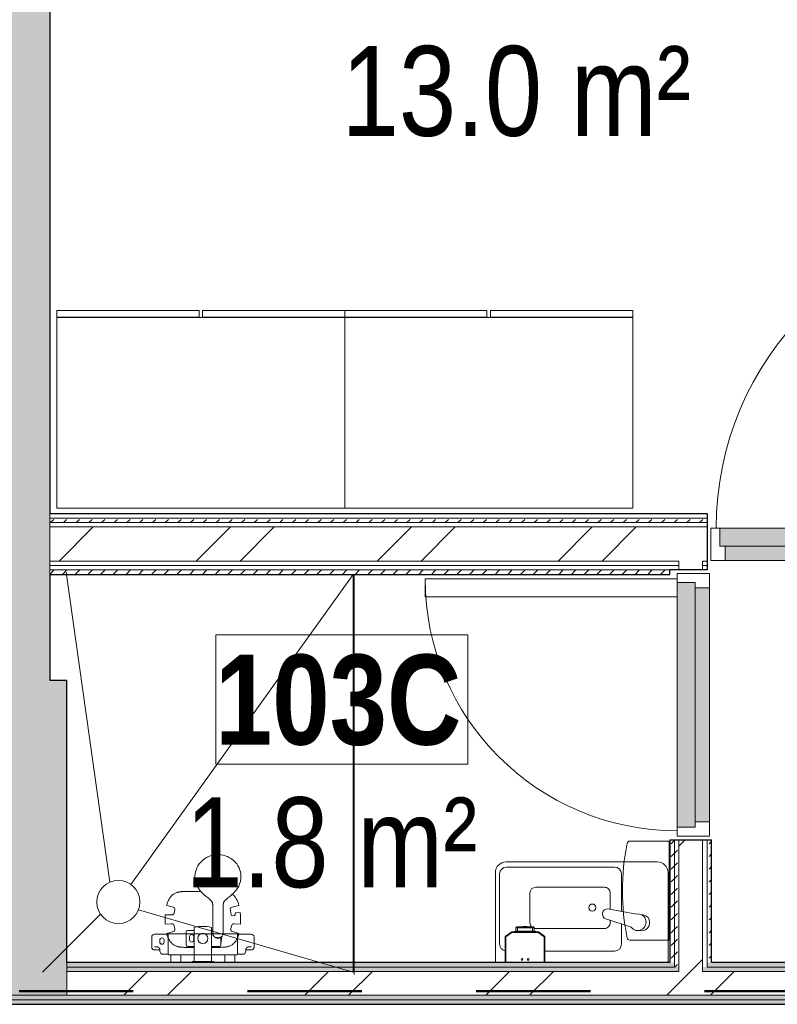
# Model space of a CAD drawing. Header units: millimetres. Extents: x -2180 to 91692, y -6418 to 21859.
# Tile 93 of 256: x 18131 to 20236, y 11857 to 14594. Entities that reach past the tile are written whole.
import ezdxf

# ---------------------------------------------------------------- set-up
doc = ezdxf.new("R2010")
doc.units = ezdxf.units.MM
doc.linetypes.add('Dash', pattern=[635, 317.5, -317.5])
for name, color, linetype, lineweight, true_color in [('_ hall', 9, 'Continuous', 9, 0x808080), ('_Tuletõkketsoon', 1, 'Dash', 50, 0xff0000), ('Cut Pattern-1', 7, 'Continuous', 9, 0x787878), ('Cut Pattern-2', 7, 'Continuous', 25, 0x787878), ('Doors-1', 7, 'Continuous', 9, 0x7b918a), ('Doors-3', 7, 'Continuous', 9, 0x646464), ('Furniture-3', 7, 'Continuous', 9, 0xd4d4d4), ('Plumbing Fixtures-1', 7, 'Continuous', 9, 0xaaaaaa)]:
    doc.layers.add(name, color=color, linetype=linetype, lineweight=lineweight, true_color=true_color)
for name, color, linetype, lineweight in [('Common Edges', 7, 'Continuous', 9), ('Cut Pattern-3', 7, 'Continuous', 9), ('Doors', 7, 'Continuous', 9), ('Doors-2', 7, 'Continuous', 18), ('Generic Models', 7, 'Continuous', 9), ('Plan Swing', 7, 'Continuous', 9), ('Room Tags', 7, 'Continuous', 9), ('Walls-1', 7, 'Continuous', 25)]:
    doc.layers.add(name, color=color, linetype=linetype, lineweight=lineweight)
doc.styles.add('Swis721 Cn BT', font='swissc.ttf', dxfattribs={"height": 250})
doc.styles.add('Swis721 Cn BT_B', font='swisscb.ttf', dxfattribs={"height": 250})
pattern_1 = [(45, (0, 0), (0, 35.35534), [25, -25])]
pattern_2 = [(45, (0, 0), (-251.447, 251.447), []), (45, (0, 381), (-251.447, 251.447), [])]

# ---------------------------------------------------------------- blocks, each defined once
blk = doc.blocks.new('SMA_D01_ 1-poolne - SU-P-10- 900x2100 1 korrus-2368687-1 Korruse  plaan')
at = {"layer": 'Doors-1'}
for points in [[(-415, 44.5), (-415, -5.5), (415, -5.5), (415, 44.5), (-248, 44.5)], [(373.7, -5.5), (-400, -5.5), (-400, -45.5), (400, -45), (400, -5.5), (375, -5.5)]]:
    blk.add_hatch(color=256, dxfattribs=at).paths.add_polyline_path(points, flags=0)
at = {"layer": 'Doors'}
for p, q in [((375, 44.5), (-415, 44.5)), ((-400, -5.5), (400, -5.5)), ((400, -45.5), (-400, -45.5))]:
    blk.add_line(p, q, dxfattribs=at)
at = {"layer": 'Doors-2'}
for p, q in [((425, 894.5), (375, 894.5)), ((375, 894.5), (375, 44.5)), ((425, 44.5), (425, 894.5)), ((-415, 44.5), (-440, 44.5)), ((-440, 44.5), (-440, -45.5)), ((-415, -5.5), (-415, 44.5)), ((375, 44.5), (425, 44.5)), ((415, 44.5), (415, -5.5)), ((440, 44.5), (425, 44.5)), ((440, -45.5), (440, 44.5)), ((-400, -5.5), (-415, -5.5)), ((-400, -45.5), (-400, -5.5)), ((415, -5.5), (400, -5.5)), ((400, -5.5), (400, -45.5)), ((-440, -45.5), (-400, -45.5)), ((400, -45.5), (440, -45.5))]:
    blk.add_line(p, q, dxfattribs=at)
at = {"layer": 'Plan Swing'}
blk.add_arc((425, 44.5), 850, 90, 180, dxfattribs=at)
blk = doc.blocks.new('SMA_D01_ 1-poolne - SU-P-04 - 750x2100-1929737-1 Korruse  plaan')
at = {"layer": 'Doors-3'}
for points in [[(340, 38), (-340, 38), (-340, -12), (340, -12), (340, 24.6)], [(325, -12), (-325, -12), (-325, -52), (325, -52)]]:
    blk.add_hatch(color=256, dxfattribs=at).paths.add_polyline_path(points, flags=0)
at = {"layer": 'Doors'}
for p, q in [((300, 38), (-340, 38)), ((-325, -12), (325, -12)), ((325, -52), (-325, -52))]:
    blk.add_line(p, q, dxfattribs=at)
at = {"layer": 'Doors-2'}
for p, q in [((350, 738), (300, 738)), ((300, 738), (300, 38)), ((350, 38), (350, 738)), ((-340, 38), (-365, 38)), ((-365, 38), (-365, -52)), ((-340, -12), (-340, 38)), ((300, 38), (350, 38)), ((340, 38), (340, -12)), ((365, 38), (350, 38)), ((365, -52), (365, 38)), ((-325, -12), (-340, -12)), ((-325, -52), (-325, -12)), ((340, -12), (325, -12)), ((325, -12), (325, -52)), ((-365, -52), (-325, -52)), ((325, -52), (365, -52))]:
    blk.add_line(p, q, dxfattribs=at)
at = {"layer": 'Plan Swing'}
blk.add_arc((350, 38), 700, 90, 180, dxfattribs=at)
blk = doc.blocks.new('SMA_Pro A allas 28x48cm - SA-00 - Laufen Pro 480 _ Oras Saga VASAKPOOLNE2-V98-1 Korruse  plaan')
at = {"layer": 'Plumbing Fixtures-1'}
for p, q in [((335, 338), (-85, 338)), ((-115, 308), (-115, 58)), ((-103.1, 109.4), (-103.1, 304.4)), ((-83.8, 323.7), (216.2, 323.7)), ((235.5, 304.4), (235.5, 200.4)), ((365, 58), (365, 308)), ((-18.9, 251.3), (-18.9, 168.8)), ((187.9, 267.5), (-2.9, 267.5)), ((204.1, 251.3), (204.1, 206)), ((277.1, 192.9), (197.7, 207.2)), ((192, 179.3), (262.5, 156.4)), ((204.1, 175.3), (204.1, 168.8)), ((235.5, 165.1), (235.5, 109.4)), ((-2.7, 152.6), (187.9, 152.6)), ((216.2, 90.1), (22.5, 90.1))]:
    blk.add_line(p, q, dxfattribs=at)
for centre, radius, start, end in [((-85, 308), 30, 90, 180), ((335, 308), 30, 360, 90), ((-83.8, 304.4), 19.3, 90, 180), ((216.2, 304.4), 19.3, 0, 90), ((-2.7, 251.3), 16.2, 90.6273, 180), ((187.9, 251.3), 16.2, 360, 90.0008), ((154.4, 210.8), 10, 0, 180), ((154.4, 210.8), 10, 180, 0), ((-2.7, 168.8), 16.2, 180, 224.465), ((187.9, 168.8), 16.2, 269.9995, 360), ((-2.7, 168.8), 16.2, 236.4893, 249.3956), ((-2.7, 168.8), 16.2, 253.314, 269.9995), ((-83.8, 109.4), 19.3, 180, 257.8867), ((216.2, 109.4), 19.3, 270, 0)]:
    blk.add_arc(centre, radius, start, end, dxfattribs=at)
for centre, major_axis, ratio, start_param, end_param in [((196.4, 193), (5.1, 13.4), 0.974907, 0.277858, 3.187773), ((281, 170.1), (8.2, 21.7), 0.974907, 2.559211, 6.823578), ((290.9, 169), (5.7, 22.1), 0.993539, 5.351949, 6.607675), ((290.9, 169), (5.7, 22.1), 0.993539, 3.084161, 5.351949)]:
    blk.add_ellipse(centre, major_axis=major_axis, ratio=ratio, start_param=start_param, end_param=end_param, dxfattribs=at)
blk = doc.blocks.new('Dušši segisti - SA-00 - Dušš Oras Nova _ Apollo 530 ECO-696082-1 Korruse  plaan')
at = {"layer": 'Plumbing Fixtures-1'}
for p, q in [((29505.3, 12273.1), (29508, 12273.1)), ((29508, 12273.1), (29510.6, 12273.1)), ((29423.6, 12170.7), (29460.6, 12170.7)), ((29384, 12127), (29365.6, 12132.2)), ((29493.8, 12094.5), (29493.6, 12126.4)), ((29522.4, 12126.4), (29522.2, 12094.5)), ((29566.4, 12132.1), (29544.2, 12126.1)), ((29361.4, 12106.2), (29377.9, 12105.5)), ((29386.2, 12110.4), (29388, 12119.5)), ((29542.2, 12122.9), (29544.8, 12105.8)), ((29547.8, 12103.4), (29553.2, 12103.8)), ((29555.9, 12106.9), (29555.7, 12108.3)), ((29558.3, 12111.4), (29570, 12112.4)), ((29377.9, 12080.6), (29361.4, 12079.9)), ((29388, 12066.6), (29386.2, 12075.7)), ((29493.8, 12052.3), (29493.8, 12094.5)), ((29522.2, 12094.5), (29522.2, 12052.3)), ((29545.7, 12075.7), (29544, 12066.6)), ((29570.5, 12079.9), (29554.1, 12080.6)), ((29323.8, 12016.1), (29323.8, 12044.1)), ((29331.8, 12052.1), (29369.3, 12052.1)), ((29365.6, 12053.9), (29384, 12059.1)), ((29369.8, 12051.6), (29369.8, 11996.6)), ((29370, 11995.8), (29370, 12051.9)), ((29370.7, 12052.6), (29561.3, 12052.6)), ((29419.4, 12024.9), (29419.4, 12055.6)), ((29426.6, 12062.5), (29442.2, 12062.5)), ((29429, 12045.3), (29429, 12036.3)), ((29441.1, 12036.3), (29441.1, 12045.3)), ((29442.2, 12015.4), (29442.2, 12070.8)), ((29489.8, 12070.8), (29489.8, 12015.4)), ((29493.8, 12062.5), (29489.8, 12062.5)), ((29518.3, 12045.5), (29516.8, 12031.4)), ((29548, 12059.1), (29566.4, 12053.9)), ((29562, 12051.9), (29562, 11995.8)), ((29562.2, 11996.6), (29562.2, 12051.6)), ((29562.7, 12052.1), (29600.2, 12052.1)), ((29608.2, 12044.1), (29608.2, 12016.1)), ((29346.3, 12030), (29346.3, 12035.9)), ((29358.2, 12035.9), (29358.2, 12030)), ((29442.2, 12018), (29426.6, 12018)), ((29509, 12018), (29489.8, 12018)), ((29509, 12040.6), (29514.7, 12042.3)), ((29516.1, 12040.3), (29516.1, 12024.9)), ((29346.8, 12008.1), (29331.8, 12008.1)), ((29346.8, 12005.1), (29346.8, 12008.1)), ((29346.8, 12006), (29346.8, 12004.6)), ((29369.3, 11996.1), (29355.8, 11996.1)), ((29377.2, 11995.1), (29370.7, 11995.1)), ((29377.2, 11975.2), (29377.2, 11995.1)), ((29404.7, 11995.1), (29377.2, 11995.1)), ((29527.2, 11995.1), (29404.7, 11995.1)), ((29404.7, 11995.1), (29404.7, 11975.2)), ((29442.2, 12015.4), (29423.6, 12015.4)), ((29442.2, 11976.7), (29442.2, 12015.4)), ((29508.3, 12015.4), (29489.8, 12015.4)), ((29489.8, 12015.4), (29489.8, 11976.7)), ((29527.2, 11975.2), (29527.2, 11995.1)), ((29554.7, 11995.1), (29527.2, 11995.1)), ((29561.3, 11995.1), (29554.7, 11995.1)), ((29554.7, 11995.1), (29554.7, 11975.2)), ((29576.2, 11996.1), (29562.7, 11996.1)), ((29600.2, 12008.1), (29585.2, 12008.1)), ((29585.2, 12008.1), (29585.2, 12005.1)), ((29585.2, 12004.6), (29585.2, 12006.5)), ((29379.2, 11973.2), (29377.2, 11975.2)), ((29402.7, 11973.2), (29379.2, 11973.2)), ((29404.7, 11975.2), (29402.7, 11973.2)), ((29435.9, 11976), (29442.2, 11976.7)), ((29435.9, 11973.1), (29435.9, 11976)), ((29496, 11976), (29435.9, 11976)), ((29496, 11973.1), (29435.9, 11973.1)), ((29489.8, 11976.7), (29496, 11976)), ((29496, 11976), (29496, 11973.1)), ((29529.2, 11973.2), (29527.2, 11975.2)), ((29552.7, 11973.2), (29529.2, 11973.2)), ((29554.7, 11975.2), (29552.7, 11973.2))]:
    blk.add_line(p, q, dxfattribs=at)
blk.add_circle((29466, 12040.3), 14.2, dxfattribs=at)
for centre, radius, start, end in [((29506.9, 12209.4), 63.6, 113.2948, 137.3638), ((29507.6, 12207.8), 65.3, 92.0163, 113.2922), ((29508.3, 12208.1), 65, 66.6076, 87.9895), ((29508.7, 12209.1), 63.9, 42.5781, 66.5606), ((29505.9, 12210.5), 62, 137.4732, 161.4987), ((29510.1, 12210.4), 62.1, 18.5501, 42.5221), ((29502, 12211.6), 58, 161.2973, 181.6488), ((29496.8, 12211.7), 52.8, 181.8894, 187.5822), ((29514.1, 12211.6), 57.9, 358.3453, 18.722), ((29519.2, 12211.7), 52.7, 352.4125, 358.1012), ((29506.3, 12213.8), 62.5, 188.3725, 212.5537), ((29509.7, 12213.8), 62.5, 327.4464, 351.6195), ((29528.8, 12228.5), 89.4, 212.6999, 220.2645), ((29528.8, 12228.5), 89.4, 220.2645, 230.3282), ((29487.1, 12228.5), 89.4, 309.6717, 312.8249), ((29487.1, 12228.5), 89.4, 312.9341, 327.3001), ((29545, 12123.3), 2.85, 105.2044, 188.7727), ((29549.5, 12093), 188.5, 175.9977, 184.0023), ((29547.6, 12106.3), 2.85, 188.7727, 274.2892), ((29553, 12106.7), 2.85, 274.2892, 5.4923), ((29558.6, 12108.6), 2.85, 94.808, 185.4923), ((29384.4, 12093), 186.6, 355.9706, 5.9655), ((29466, 11975.7), 98, 75.9355, 104.0645), ((29331.8, 12044.1), 8, 90, 180), ((29369.3, 12051.6), 0.5, 0, 90), ((29370.7, 12051.9), 0.7, 90, 180), ((29434.9, 12045.1), 5.85, 88.2483, 178.3353), ((29435.2, 12045.1), 5.85, 1.6596, 91.7499), ((29507.8, 12053.5), 13, 216.5779, 267.7887), ((29561.3, 12051.9), 0.7, 0, 90), ((29562.7, 12051.6), 0.5, 90, 180), ((29600.2, 12044.1), 8, 360, 90), ((29342.3, 11728.6), 288.7, 91.1087, 92.0863), ((29352.3, 12035.9), 5.95, 0, 180), ((29352.3, 12030), 5.95, 180, 0), ((29436.4, 12024.8), 16.9, 179.524, 187.7229), ((29424.5, 12022.6), 4.86, 190.34, 220.8289), ((29435.3, 12036.2), 6.24, 179.3649, 268.0065), ((29434.8, 12036.2), 6.24, 271.9914, 0.6306), ((29507.3, 12051.2), 10.8, 270.012, 278.6469), ((29510.6, 12032.1), 6.29, 331.6014, 353.9672), ((29589.6, 11728.6), 288.7, 87.9137, 88.8913), ((29331.8, 12016.1), 8, 180, 270), ((29332.9, 12008), 14, 358.2082, 3.2433), ((29363, 12006), 16.2, 174.2665, 180), ((29355.8, 12005.1), 9, 180, 270), ((29369.3, 11996.6), 0.5, 270, 0), ((29370.7, 11995.8), 0.7, 180, 270), ((29561.3, 11995.8), 0.7, 270, 0), ((29562.7, 11996.6), 0.5, 180, 270), ((29576.2, 12005.1), 9, 270, 360), ((29599.1, 12008), 14, 176.7567, 186.4358), ((29600.2, 12016.1), 8, 270, 360)]:
    blk.add_arc(centre, radius, start, end, dxfattribs=at)
for points in [[(29365.6, 12132.2), (29366.5, 12135.8), (29368.8, 12142.6), (29373.1, 12151.4), (29378.4, 12158.6), (29382.6, 12162.1), (29384.8, 12163.6)], [(29377.9, 12105.5), (29379.8, 12105.4), (29382.5, 12105.7), (29385.1, 12107.2), (29386, 12109.1), (29386.2, 12110.4)], [(29386.2, 12075.7), (29386, 12077), (29385.1, 12078.9), (29382.5, 12080.4), (29379.8, 12080.7), (29377.9, 12080.6)], [(29554.1, 12080.6), (29552.2, 12080.7), (29549.4, 12080.4), (29546.9, 12078.9), (29546, 12077), (29545.7, 12075.7)], [(29384.8, 12022.4), (29382.6, 12024), (29378.4, 12027.5), (29373.1, 12034.7), (29368.8, 12043.5), (29366.5, 12050.3), (29365.6, 12053.9)], [(29384, 12059.1), (29385.7, 12059.6), (29388.1, 12061.3), (29388.3, 12064.6), (29388, 12066.6)], [(29419.4, 12055.6), (29419.4, 12057.5), (29419.7, 12059.8), (29420.8, 12061.1)], [(29420.8, 12061.1), (29422.2, 12062.5), (29424.7, 12062.5), (29426.6, 12062.5)], [(29544, 12066.6), (29543.6, 12064.6), (29543.9, 12061.3), (29546.3, 12059.6), (29548, 12059.1)], [(29566.4, 12053.9), (29565.4, 12050.3), (29563.2, 12043.5), (29558.8, 12034.7), (29553.5, 12027.5), (29549.4, 12024), (29547.2, 12022.4)], [(29426.6, 12018), (29424.7, 12018), (29422.2, 12018.1), (29420.8, 12019.5)], [(29514.7, 12019.5), (29513.4, 12018.1), (29510.8, 12018), (29509, 12018)], [(29516.1, 12024.9), (29516.1, 12023), (29515.9, 12020.7), (29514.7, 12019.5)]]:
    blk.add_open_spline(points, degree=3, dxfattribs=at)
for points, knots in [([(29384.8, 12163.6), (29385.9, 12164.3), (29388.1, 12165.6), (29391.5, 12167.2), (29394.5, 12168.1), (29397.1, 12168.8), (29399.3, 12169.3), (29401.9, 12169.7), (29404.4, 12170), (29406.4, 12170.2), (29408.4, 12170.4), (29411, 12170.5), (29414.1, 12170.6), (29418.3, 12170.7), (29421.5, 12170.7), (29423.6, 12170.7)], [0, 0, 0, 0, 0.1, 0.2, 0.3, 0.35, 0.4, 0.475, 0.55, 0.5875, 0.625, 0.7, 0.775, 0.85, 1, 1, 1, 1]), ([(29489.6, 12144.2), (29489.3, 12144.6), (29488.6, 12145.4), (29487.5, 12146.6), (29486.1, 12147.9), (29484.3, 12149.5), (29482.4, 12151.1), (29479.2, 12153.7), (29475.7, 12156.4), (29472.8, 12158.8), (29471.8, 12159.7)], [165.064013, 165.064013, 165.064013, 165.064013, 166.558947, 168.208595, 170.053039, 172.132941, 175.416941, 177.558777, 184.53558, 188.704645, 188.704645, 188.704645, 188.704645]), ([(29544.2, 12159.7), (29543.1, 12158.8), (29540.3, 12156.4), (29536.8, 12153.7), (29533.6, 12151.1), (29531.6, 12149.5), (29529.8, 12147.9), (29528.5, 12146.6), (29527.3, 12145.4), (29526.7, 12144.6), (29526.3, 12144.2)], [518.570113, 518.570113, 518.570113, 518.570113, 522.739178, 529.715981, 531.857816, 535.141816, 537.221718, 539.066163, 540.715811, 542.210745, 542.210745, 542.210745, 542.210745]), ([(29548, 12163), (29550.1, 12161.5), (29554.1, 12157.9), (29560.8, 12148.5), (29564.5, 12139.2), (29566.4, 12132.1)], [0, 0, 0, 0, 0.25, 0.5, 1, 1, 1, 1]), ([(29388, 12119.5), (29388.3, 12121.1), (29388.2, 12123.8), (29386.4, 12126.1), (29384.6, 12126.8), (29384, 12127)], [0, 0, 0, 0, 0.4, 0.8, 1, 1, 1, 1]), ([(29493.6, 12126.4), (29493.6, 12127.8), (29493.6, 12129.6), (29493.5, 12131.9), (29493.4, 12133.5), (29493.2, 12135.3), (29492.9, 12137.4), (29492.4, 12139.3), (29491.7, 12141), (29490.8, 12142.7), (29490, 12143.7), (29489.6, 12144.2)], [146.417391, 146.417391, 146.417391, 146.417391, 150.519494, 151.935904, 153.158026, 155.454105, 157.415004, 159.388697, 161.232616, 163.097682, 165.064013, 165.064013, 165.064013, 165.064013]), ([(29526.3, 12144.2), (29525.9, 12143.7), (29525.2, 12142.7), (29524.3, 12141), (29523.6, 12139.3), (29523.1, 12137.4), (29522.7, 12135.3), (29522.6, 12133.5), (29522.5, 12131.9), (29522.4, 12129.6), (29522.4, 12127.8), (29522.4, 12126.4)], [542.210745, 542.210745, 542.210745, 542.210745, 544.177076, 546.042141, 547.886061, 549.859754, 551.820653, 554.116731, 555.338855, 556.755269, 560.857367, 560.857367, 560.857367, 560.857367]), ([(29508, 12042.3), (29504.4, 12042.3), (29497.9, 12043.8), (29493.8, 12049.5), (29493.8, 12052.3)], [692.926597, 692.926597, 692.926597, 692.926597, 696.472786, 700.006401, 700.006401, 700.006401, 700.006401]), ([(29522.1, 12052.3), (29522.1, 12049.5), (29518.1, 12043.8), (29511.6, 12042.3), (29508, 12042.3)], [685.846793, 685.846793, 685.846793, 685.846793, 689.380408, 692.926597, 692.926597, 692.926597, 692.926597]), ([(29346.8, 12008.8), (29346.8, 12009.4), (29346.7, 12009.9), (29346.4, 12011), (29346.1, 12011.6), (29345.6, 12012.6), (29345.2, 12013.1), (29344.7, 12013.8), (29344.5, 12014), (29344.1, 12014.4), (29343.8, 12014.6), (29343.4, 12015), (29343.1, 12015.2), (29342.6, 12015.5), (29342.4, 12015.7), (29341.8, 12016), (29341.6, 12016.2), (29341, 12016.4), (29340.7, 12016.6), (29340.1, 12016.8), (29339.8, 12016.9), (29339.2, 12017), (29338.9, 12017.1), (29338, 12017.2), (29337.4, 12017.3), (29336.7, 12017.2)], [-0.05473303, -0.05473303, -0.05473303, -0.05473303, -0.05295993, -0.05295993, -0.05118683, -0.05118683, -0.04941373, -0.04941373, -0.04852718, -0.04852718, -0.04764062, -0.04764062, -0.04675407, -0.04675407, -0.04586752, -0.04586752, -0.04498097, -0.04498097, -0.04409442, -0.04409442, -0.04320787, -0.04320787, -0.04232132, -0.04232132, -0.04054822, -0.04054822, -0.04054822, -0.04054822]), ([(29423.6, 12015.4), (29420.8, 12015.4), (29416.6, 12015.4), (29411.7, 12015.5), (29408.9, 12015.7), (29406.9, 12015.8), (29404.9, 12016), (29402.9, 12016.3), (29400.9, 12016.5), (29399, 12016.9), (29397.1, 12017.3), (29394.5, 12018), (29391.5, 12018.9), (29388.1, 12020.5), (29385.9, 12021.8), (29384.8, 12022.4)], [0, 0, 0, 0, 0.2, 0.3, 0.35, 0.4, 0.45, 0.5, 0.55, 0.6, 0.65, 0.7, 0.8, 0.9, 1, 1, 1, 1]), ([(29547.2, 12022.4), (29546.1, 12021.8), (29543.9, 12020.5), (29540.4, 12018.9), (29537.4, 12018), (29534.9, 12017.3), (29532.7, 12016.8), (29530.1, 12016.4), (29527.6, 12016.1), (29525.6, 12015.9), (29523.5, 12015.7), (29521, 12015.6), (29517.8, 12015.5), (29513.6, 12015.4), (29510.5, 12015.4), (29508.3, 12015.4)], [0, 0, 0, 0, 0.1, 0.2, 0.3, 0.35, 0.4, 0.475, 0.55, 0.5875, 0.625, 0.7, 0.775, 0.85, 1, 1, 1, 1]), ([(29514.7, 12042.3), (29515.1, 12042.3), (29515.3, 12042.3), (29515.7, 12042.1), (29515.8, 12041.9), (29516.1, 12041.3), (29516.1, 12040.8), (29516.1, 12040.3)], [19.300344, 19.300344, 19.300344, 19.300344, 20.871705, 20.871705, 22.415609, 22.415609, 25.407642, 25.407642, 25.407642, 25.407642]), ([(29585.1, 12008.8), (29585.2, 12009.4), (29585.3, 12009.9), (29585.6, 12011), (29585.8, 12011.6), (29586.4, 12012.6), (29586.7, 12013.1), (29587.3, 12013.8), (29587.5, 12014), (29587.9, 12014.4), (29588.1, 12014.6), (29588.6, 12015), (29588.8, 12015.2), (29589.3, 12015.5), (29589.6, 12015.7), (29590.1, 12016), (29590.4, 12016.2), (29591, 12016.4), (29591.2, 12016.6), (29591.8, 12016.8), (29592.1, 12016.9), (29592.7, 12017), (29593.1, 12017.1), (29594, 12017.2), (29594.6, 12017.3), (29595.2, 12017.2)], [-0.05473303, -0.05473303, -0.05473303, -0.05473303, -0.05295993, -0.05295993, -0.05118683, -0.05118683, -0.04941373, -0.04941373, -0.04852718, -0.04852718, -0.04764062, -0.04764062, -0.04675407, -0.04675407, -0.04586752, -0.04586752, -0.04498097, -0.04498097, -0.04409442, -0.04409442, -0.04320787, -0.04320787, -0.04232132, -0.04232132, -0.04054822, -0.04054822, -0.04054822, -0.04054822])]:
    blk.add_open_spline(points, degree=3, knots=knots, dxfattribs=at)
blk = doc.blocks.new('Standard 550x800 riietekapp - Standard 550x800 riietekapp-1726173-1 Korruse  plaan')
at = {"layer": 'Furniture-3'}
for p, q in [((-5, 195), (-400, 195)), ((-400, 195), (-400, 176)), ((-5, 176), (-5, 195)), ((400, 195), (5, 195)), ((5, 195), (5, 176)), ((400, 176), (400, 195)), ((-400, 176), (-5, 176)), ((400, 175), (-400, 175)), ((-400, 175), (-400, -355)), ((5, 176), (400, 176)), ((400, -355), (400, 175)), ((-400, -355), (400, -355))]:
    blk.add_line(p, q, dxfattribs=at)
blk = doc.blocks.new('Mediclinics_Steel paper towel CZ folds dispenser_DT0106x - DT0106C-V123-1 Korruse  plaan')
at = {"layer": 'Generic Models'}
for p, q in [((35453, 5509.2), (35453, 5401.8)), ((35728.1, 5509.2), (35728.1, 5401.8)), ((35590.5, 5399.8), (35455, 5399.8)), ((35590.5, 5399.8), (35726.1, 5399.8))]:
    blk.add_line(p, q, dxfattribs=at)
for centre, radius, start, end in [((35590.6, 4889.2), 640.5, 90.0044, 101.8922), ((35590.5, 4889.2), 640.5, 78.1078, 89.9956), ((35460, 5509.2), 7, 101.8922, 180), ((35721.1, 5509.2), 7, 0, 78.1078), ((35455, 5401.8), 2, 180, 270), ((35726.1, 5401.8), 2, 270, 0)]:
    blk.add_arc(centre, radius, start, end, dxfattribs=at)
blk = doc.blocks.new('Mediclinics_Liquid soap dispenser_DJ0031x - DJ0031-V134-1 Korruse  plaan')
at = {"layer": 'Generic Models'}
for p, q in [((16562, 12072.5), (16562, 12069.8)), ((16564.7, 12072.5), (16564.7, 12072.5)), ((16564.7, 12072.5), (16602.2, 12072.5)), ((16602.2, 12072.5), (16564.7, 12072.5)), ((16564.7, 12072.5), (16564.7, 12072.5)), ((16602.2, 12072.5), (16602.2, 12072.5)), ((16602.2, 12072.5), (16602.2, 12072.5)), ((16605, 12069.8), (16605, 12072.5)), ((16546.3, 12058.5), (16528.5, 12046)), ((16528.5, 12046), (16528.7, 12045.9)), ((16528.5, 11973.1), (16528.5, 12046)), ((16528.7, 12045.9), (16546.4, 12058.3)), ((16528.7, 11973.1), (16528.7, 12045.9)), ((16546.9, 12056.8), (16530.2, 12045.1)), ((16546.9, 12056.8), (16530.2, 12045.1)), ((16530.2, 12045.1), (16530.2, 11973.1)), ((16530.2, 12045.1), (16530.2, 11973.1)), ((16620.6, 12058.5), (16546.3, 12058.5)), ((16546.3, 12058.5), (16546.4, 12058.3)), ((16546.4, 12058.3), (16620.5, 12058.3)), ((16620.1, 12056.8), (16546.9, 12056.8)), ((16620.1, 12056.8), (16546.9, 12056.8)), ((16555.8, 12060.2), (16553.3, 12059.2)), ((16553.3, 12059.2), (16553.3, 12058.2)), ((16556.5, 12060.2), (16561.9, 12060.2)), ((16560.9, 12059.2), (16557.3, 12059.2)), ((16559.8, 12060.2), (16557.4, 12060.2)), ((16557.9, 12069.8), (16557.9, 12058.5)), ((16562.8, 12069.8), (16557.9, 12069.8)), ((16560.1, 12059.4), (16557.9, 12059.4)), ((16606.1, 12059.2), (16560.9, 12059.2)), ((16560.9, 12059.2), (16560.9, 12058.2)), ((16605.1, 12060.2), (16561.9, 12060.2)), ((16604.2, 12069.8), (16562.8, 12069.8)), ((16562.8, 12069.8), (16562.8, 12060.2)), ((16604.2, 12060.2), (16604.2, 12069.8)), ((16609.1, 12069.8), (16604.2, 12069.8)), ((16610.4, 12060.2), (16605.1, 12060.2)), ((16606.1, 12058.2), (16606.1, 12059.2)), ((16609.7, 12059.2), (16606.1, 12059.2)), ((16609.1, 12059.4), (16606.8, 12059.4)), ((16609.5, 12060.2), (16607.1, 12060.2)), ((16609.1, 12058.5), (16609.1, 12069.8)), ((16613.6, 12059.2), (16611.1, 12060.2)), ((16613.6, 12058.2), (16613.6, 12059.2)), ((16636.7, 12045.1), (16620.1, 12056.8)), ((16636.7, 12045.1), (16620.1, 12056.8)), ((16620.6, 12058.5), (16620.5, 12058.3)), ((16620.5, 12058.3), (16638.2, 12045.9)), ((16638.5, 12046), (16620.6, 12058.5)), ((16636.7, 11973.1), (16636.7, 12045.1)), ((16636.7, 11973.1), (16636.7, 12045.1)), ((16638.5, 12046), (16638.2, 12045.9)), ((16638.2, 12045.9), (16638.2, 11973.1)), ((16638.5, 11973.1), (16638.5, 12046))]:
    blk.add_line(p, q, dxfattribs=at)
at = {"layer": 'Generic Models', "flags": 128}
for points in [[(16557.9, 12069.8), (16557.9, 12070), (16558, 12070.2), (16558.1, 12070.3), (16558.2, 12070.5), (16558.3, 12070.6), (16558.4, 12070.8), (16558.5, 12070.9), (16558.7, 12071.1), (16558.8, 12071.2), (16558.9, 12071.3), (16559.1, 12071.4), (16559.2, 12071.5), (16559.3, 12071.7), (16559.5, 12071.8), (16559.6, 12071.9), (16559.8, 12072), (16560, 12072), (16560.1, 12072.1), (16560.3, 12072.2), (16560.5, 12072.3), (16560.6, 12072.3), (16560.8, 12072.4), (16561, 12072.4), (16561.2, 12072.5), (16561.3, 12072.5), (16561.5, 12072.5), (16561.7, 12072.5), (16561.9, 12072.5), (16562, 12072.5)], [(16570.3, 12072.8), (16570.2, 12072.8), (16570.2, 12072.8), (16570.2, 12072.7), (16570.1, 12072.6), (16570.1, 12072.5)], [(16570.3, 12072.8), (16578.1, 12073), (16582.1, 12073.2), (16583.5, 12073.3)], [(16570.4, 12072.5), (16570.4, 12072.6), (16570.4, 12072.7), (16570.3, 12072.8), (16570.3, 12072.8), (16570.3, 12072.8)], [(16572.3, 12072.8), (16572.3, 12072.8), (16572.2, 12072.8), (16572.2, 12072.7), (16572.2, 12072.6), (16572.1, 12072.5)], [(16572.3, 12072.8), (16579.1, 12073), (16582.5, 12073.2), (16583.5, 12073.3)], [(16572.4, 12072.5), (16572.4, 12072.6), (16572.4, 12072.7), (16572.4, 12072.8), (16572.3, 12072.8), (16572.3, 12072.8)], [(16583.5, 12072.5), (16583.5, 12072.9), (16583.5, 12073.2), (16583.5, 12073.3), (16583.5, 12073.2), (16583.5, 12072.9), (16583.5, 12072.5)], [(16594.7, 12072.8), (16587.8, 12073), (16584.4, 12073.2), (16583.5, 12073.3)], [(16583.5, 12072.5), (16583.5, 12072.9), (16583.5, 12073.2), (16583.5, 12073.3), (16583.5, 12073.2), (16583.5, 12072.9), (16583.5, 12072.5)], [(16583.5, 12072.5), (16583.5, 12072.9), (16583.5, 12073.2), (16583.5, 12073.3), (16583.5, 12073.2), (16583.5, 12072.9), (16583.5, 12072.5)], [(16596.7, 12072.8), (16588.8, 12073), (16584.9, 12073.2), (16583.5, 12073.3)], [(16583.5, 12072.5), (16583.5, 12072.9), (16583.5, 12073.2), (16583.5, 12073.3), (16583.5, 12073.2), (16583.5, 12072.9), (16583.5, 12072.5)], [(16594.7, 12072.8), (16594.6, 12072.8), (16594.6, 12072.8), (16594.6, 12072.7), (16594.5, 12072.6), (16594.5, 12072.5)], [(16594.8, 12072.5), (16594.8, 12072.6), (16594.8, 12072.7), (16594.7, 12072.8), (16594.7, 12072.8), (16594.7, 12072.8)], [(16596.7, 12072.8), (16596.6, 12072.8), (16596.6, 12072.8), (16596.6, 12072.7), (16596.6, 12072.6), (16596.6, 12072.5)], [(16596.8, 12072.5), (16596.8, 12072.6), (16596.8, 12072.7), (16596.7, 12072.8), (16596.7, 12072.8), (16596.7, 12072.8)], [(16605, 12072.5), (16605.2, 12072.5), (16605.3, 12072.5), (16605.5, 12072.5), (16605.7, 12072.5), (16605.9, 12072.4), (16606.1, 12072.4), (16606.2, 12072.3), (16606.4, 12072.3), (16606.6, 12072.2), (16606.7, 12072.2), (16606.9, 12072.1), (16607.1, 12072), (16607.2, 12071.9), (16607.4, 12071.8), (16607.5, 12071.7), (16607.7, 12071.6), (16607.8, 12071.5), (16608, 12071.4), (16608.1, 12071.2), (16608.2, 12071.1), (16608.4, 12071), (16608.5, 12070.8), (16608.6, 12070.7), (16608.7, 12070.5), (16608.8, 12070.4), (16608.9, 12070.2), (16609, 12070.1), (16609, 12069.9), (16609.1, 12069.8)]]:
    blk.add_lwpolyline(points, dxfattribs=at)
at = {"layer": 'Generic Models'}
for centre, radius, start, end in [((16531.7, 12044.3), 3, 138.8044, 152.492), ((16547.4, 12055.3), 3, 90.0567, 101.7008), ((16619.6, 12055.3), 3, 78.2956, 89.9433), ((16635.2, 12044.3), 3, 27.5122, 41.1894), ((16575, 11981.8), 2.25, 0, 180), ((16575, 11981.8), 2.25, 180, 0), ((16592, 11981.8), 2.25, 0, 180), ((16592, 11981.8), 2.25, 180, 0)]:
    blk.add_arc(centre, radius, start, end, dxfattribs=at)
blk.add_ellipse((16686.3, 12042.4), major_axis=(133.6, 0), ratio=0.367595, start_param=2.769734, end_param=2.791289, dxfattribs=at)
for points in [[(16564.7, 12072.5), (16564.6, 12072.5), (16564.2, 12072.5), (16563.8, 12072.1), (16563.3, 12071.6), (16563, 12070.8), (16562.8, 12070.2), (16562.8, 12069.8)], [(16606.1, 12059.2), (16605.9, 12059.4), (16605.6, 12059.7), (16605.2, 12060.1), (16605.1, 12060.2)]]:
    blk.add_open_spline(points, degree=3, dxfattribs=at)
for points, knots in [([(16604.2, 12069.8), (16604.1, 12070.2), (16604, 12070.8), (16603.6, 12071.5), (16603.3, 12071.9), (16603.1, 12072.1), (16602.8, 12072.4), (16602.5, 12072.5), (16602.2, 12072.5)], [0, 0, 0, 0, 0.2, 0.4, 0.55, 0.625, 0.7, 1, 1, 1, 1]), ([(16528.7, 12045.9), (16528.7, 12045.9), (16528.8, 12045.9), (16528.9, 12045.8), (16529.1, 12045.7), (16529.3, 12045.6), (16529.6, 12045.5), (16529.9, 12045.3), (16530.1, 12045.2), (16530.2, 12045.1)], [0, 0, 0, 0, 0.166667, 0.333333, 0.5, 0.583333, 0.666667, 0.833333, 1, 1, 1, 1]), ([(16546.4, 12058.3), (16546.4, 12058.2), (16546.4, 12058.1), (16546.5, 12057.8), (16546.6, 12057.5), (16546.8, 12057.1), (16546.8, 12056.9), (16546.9, 12056.8)], [0, 0, 0, 0, 0.333333, 0.5, 0.666667, 0.833333, 1, 1, 1, 1]), ([(16620.5, 12058.3), (16620.5, 12058.2), (16620.5, 12058.1), (16620.4, 12057.8), (16620.3, 12057.5), (16620.2, 12057.1), (16620.1, 12056.9), (16620.1, 12056.8)], [0, 0, 0, 0, 0.333333, 0.5, 0.666667, 0.833333, 1, 1, 1, 1]), ([(16638.2, 12045.9), (16638.2, 12045.9), (16638.2, 12045.9), (16638, 12045.8), (16637.8, 12045.7), (16637.6, 12045.6), (16637.4, 12045.5), (16637.1, 12045.3), (16636.8, 12045.2), (16636.7, 12045.1)], [0, 0, 0, 0, 0.166667, 0.333333, 0.5, 0.583333, 0.666667, 0.833333, 1, 1, 1, 1])]:
    blk.add_open_spline(points, degree=3, knots=knots, dxfattribs=at)
blk = doc.blocks.new('1_0 Room Tag - 2_5mm Nr - m²-411648-1 Korruse  plaan')
at = {"layer": 'Room Tags'}
for p, q in [((3.5, 3.78), (-3.5, 3.78)), ((-3.5, 3.78), (-3.5, 0.18)), ((3.5, 3.78), (3.5, 0.18)), ((3.5, 0.18), (-3.5, 0.18))]:
    blk.add_line(p, q, dxfattribs=at)

msp = doc.modelspace()

# ---------------------------------------------------------------- hatches: boundary and pattern name
at = {"layer": 'Cut Pattern-1'}
h = msp.add_hatch(dxfattribs=at)
h.set_pattern_fill('FP_3', color=256, style=0, pattern_type=2)
h.set_pattern_definition(pattern_2)
h.paths.add_polyline_path([(19384.3, 13089.1), (19995.3, 13089.1), (19995.3, 13184.1), (18213.9, 13184.1), (18213.9, 13089.1), (18261.7, 13089.1)], flags=0)
h = msp.add_hatch(dxfattribs=at)
h.set_pattern_fill('FP_3', color=256, style=0, pattern_type=2)
h.set_pattern_definition(pattern_2)
h.paths.add_polyline_path([(20006, 11948.1), (20028.3, 11948.1), (20028.3, 12314.6), (19962.3, 12314.6), (19962.3, 11948.1)], flags=0)
h.paths.add_polyline_path([(20025.1, 13064.6), (20028.3, 13064.6), (20028.3, 13089.1), (19962.3, 13089.1), (19962.3, 13064.6), (20007.3, 13064.6)], flags=0)
h = msp.add_hatch(dxfattribs=at)
h.set_pattern_fill('FP_3', color=256, style=0, pattern_type=2)
h.set_pattern_definition(pattern_2)
h.paths.add_polyline_path([(29817.4, 11882.1), (29817.4, 11948.1), (27666.3, 11948.1), (27666.3, 11882.1), (29641.8, 11882.1)], flags=0)
h.paths.add_polyline_path([(24046.8, 11882.1), (26666.3, 11882.1), (26666.3, 11948.1), (21513.7, 11948.1), (21513.7, 11882.1), (23736, 11882.1)], flags=0)
h.paths.add_polyline_path([(19695.1, 11882.1), (20513.7, 11882.1), (20513.7, 11948.1), (18261.7, 11948.1), (18261.7, 11882.1), (19384.3, 11882.1)], flags=0)
at = {"layer": 'Cut Pattern-2'}
for points in [[(18213.9, 12757.2), (18213.9, 18111.9), (17893.9, 18111.9), (17893.9, 12757.2), (18141, 12757.2)], [(18141, 11882.1), (18261.7, 11882.1), (18261.7, 12757.2), (17861.7, 12757.2), (17861.7, 11882.1)]]:
    msp.add_hatch(color=256, dxfattribs=at).paths.add_polyline_path(points, flags=0)
at = {"layer": 'Cut Pattern-3'}
h = msp.add_hatch(dxfattribs=at)
h.set_pattern_fill('FP_1', color=256, style=0, pattern_type=2)
h.set_pattern_definition(pattern_1)
h.paths.add_polyline_path([(19384.3, 13196.1), (19995.3, 13196.1), (19995.3, 13208.6), (18213.9, 13208.6), (18213.9, 13196.1), (19033.9, 13196.1)], flags=0)
h = msp.add_hatch(dxfattribs=at)
h.set_pattern_fill('FP_1', color=256, style=0, pattern_type=2)
h.set_pattern_definition(pattern_1)
h.paths.add_polyline_path([(22065.8, 13196.1), (22065.8, 13208.6), (21984.8, 13208.6), (21984.8, 13196.1)], flags=0)
h.paths.add_polyline_path([(20942.2, 13196.1), (20954.2, 13196.1), (20954.2, 13208.6), (20940.8, 13208.6), (20941.7, 13196.1)], flags=0)
h.paths.add_polyline_path([(21073.2, 13196.1), (21084.8, 13196.1), (21084.8, 13208.6), (21073.2, 13208.6)], flags=0)
h.paths.add_polyline_path([(19995.3, 13196.1), (20040.8, 13196.1), (20040.8, 13208.6), (19995.3, 13208.6)], flags=0)
h = msp.add_hatch(dxfattribs=at)
h.set_pattern_fill('FP_1', color=256, style=0, pattern_type=2)
h.set_pattern_definition(pattern_1)
h.paths.add_polyline_path([(19384.3, 13052.1), (19937.3, 13052.1), (19937.3, 13064.6), (18213.9, 13064.6), (18213.9, 13052.1), (19257.3, 13052.1)], flags=0)
h = msp.add_hatch(dxfattribs=at)
h.set_pattern_fill('FP_1', color=256, style=0, pattern_type=2)
h.set_pattern_definition(pattern_1)
h.paths.add_polyline_path([(19949.8, 11973.1), (19949.8, 12314.6), (19937.3, 12314.6), (19937.3, 11973.1)], flags=0)
h = msp.add_hatch(dxfattribs=at)
h.set_pattern_fill('FP_1', color=256, style=0, pattern_type=2)
h.set_pattern_definition(pattern_1)
h.paths.add_polyline_path([(19962.3, 11960.6), (19962.3, 12314.6), (19949.8, 12314.6), (19949.8, 11960.6)], flags=0)
h = msp.add_hatch(dxfattribs=at)
h.set_pattern_fill('FP_1', color=256, style=0, pattern_type=2)
h.set_pattern_definition(pattern_1)
h.paths.add_polyline_path([(20030.8, 11960.6), (20040.8, 11960.6), (20040.8, 12314.6), (20028.3, 12314.6), (20028.3, 11960.6)], flags=0)
h = msp.add_hatch(dxfattribs=at)
h.set_pattern_fill('FP_1', color=256, style=0, pattern_type=2)
h.set_pattern_definition(pattern_1)
h.paths.add_polyline_path([(20053.3, 11973.1), (20053.3, 12314.6), (20040.8, 12314.6), (20040.8, 11973.1)], flags=0)
h = msp.add_hatch(dxfattribs=at)
h.set_pattern_fill('FP_1', color=256, style=0, pattern_type=2)
h.set_pattern_definition(pattern_1)
h.paths.add_polyline_path([(29817.4, 11960.6), (29817.4, 11973.1), (28193.3, 11973.1), (28193.3, 11960.6), (29641.8, 11960.6)], flags=0)
h.paths.add_polyline_path([(28087.7, 11960.6), (28102.3, 11960.6), (28102.3, 11973.1), (27666.3, 11973.1), (27666.3, 11960.6)], flags=0)
h.paths.add_polyline_path([(24951.5, 11960.6), (26018.8, 11960.6), (26018.8, 11973.1), (24582.7, 11973.1), (24582.7, 11960.6)], flags=0)
h.paths.add_polyline_path([(26666.3, 11960.6), (26666.3, 11973.1), (26109.8, 11973.1), (26109.8, 11960.6), (26222.7, 11960.6)], flags=0)
h.paths.add_polyline_path([(24518.2, 11960.6), (24518.2, 11973.1), (24097.7, 11973.1), (24097.7, 11960.6), (24357.6, 11960.6)], flags=0)
h.paths.add_polyline_path([(23508.2, 11960.6), (23928.7, 11960.6), (23928.7, 11973.1), (23508.2, 11973.1)], flags=0)
h.paths.add_polyline_path([(23225.5, 11960.6), (23443.7, 11960.6), (23443.7, 11973.1), (22075.8, 11973.1), (22075.8, 11960.6), (23114.3, 11960.6)], flags=0)
h.paths.add_polyline_path([(21871, 11960.6), (21984.8, 11960.6), (21984.8, 11973.1), (21513.7, 11973.1), (21513.7, 11960.6)], flags=0)
h.paths.add_polyline_path([(20513.7, 11960.6), (20513.7, 11973.1), (20040.8, 11973.1), (20040.8, 11960.6)], flags=0)
h.paths.add_polyline_path([(18607.2, 11960.6), (19949.8, 11960.6), (19949.8, 11973.1), (18261.7, 11973.1), (18261.7, 11960.6), (18451.8, 11960.6)], flags=0)
h = msp.add_hatch(dxfattribs=at)
h.set_pattern_fill('FP_1', color=256, style=0, pattern_type=2)
h.set_pattern_definition(pattern_1)
h.paths.add_polyline_path([(29817.4, 11948.1), (29817.4, 11960.6), (28180.8, 11960.6), (28180.8, 11948.1), (29641.8, 11948.1)], flags=0)
h.paths.add_polyline_path([(28087.7, 11948.1), (28114.8, 11948.1), (28114.8, 11960.6), (27666.3, 11960.6), (27666.3, 11948.1)], flags=0)
h.paths.add_polyline_path([(22492.6, 11948.1), (23443.7, 11948.1), (23443.7, 11960.6), (22063.3, 11960.6), (22063.3, 11948.1), (22337.2, 11948.1)], flags=0)
h.paths.add_polyline_path([(21997.3, 11948.1), (21997.3, 11960.6), (21513.7, 11960.6), (21513.7, 11948.1), (21871, 11948.1)], flags=0)
h.paths.add_polyline_path([(23508.2, 11948.1), (23928.7, 11948.1), (23928.7, 11960.6), (23508.2, 11960.6)], flags=0)
h.paths.add_polyline_path([(26666.3, 11948.1), (26666.3, 11960.6), (26097.3, 11960.6), (26097.3, 11948.1), (26222.7, 11948.1)], flags=0)
h.paths.add_polyline_path([(24097.7, 11948.1), (24518.2, 11948.1), (24518.2, 11960.6), (24097.7, 11960.6), (24097.7, 11948.4)], flags=0)
h.paths.add_polyline_path([(24582.7, 11948.1), (26031.3, 11948.1), (26031.3, 11960.6), (24582.7, 11960.6)], flags=0)
h.paths.add_polyline_path([(19384.3, 11948.1), (19962.3, 11948.1), (19962.3, 11960.6), (18261.7, 11960.6), (18261.7, 11948.1), (18762.6, 11948.1)], flags=0)
h.paths.add_polyline_path([(20028.3, 11948.1), (20513.7, 11948.1), (20513.7, 11960.6), (20028.3, 11960.6)], flags=0)
h = msp.add_hatch(dxfattribs=at)
h.set_pattern_fill('FP_1', color=256, style=0, pattern_type=2)
h.set_pattern_definition(pattern_1)
h.paths.add_polyline_path([(18261.7, 11869.6), (18261.7, 11882.1), (15601.3, 11882.1), (15601.3, 11869.6), (18141, 11869.6)], flags=0)
h.paths.add_polyline_path([(11439.5, 11869.6), (14601.3, 11869.6), (14601.3, 11882.1), (9517.3, 11882.1), (9517.3, 11869.6), (11364, 11869.6)], flags=0)
h.paths.add_polyline_path([(8517.3, 11869.6), (8517.3, 11882.1), (6159.3, 11882.1), (6159.3, 11869.6), (8194.2, 11869.6)], flags=0)
h = msp.add_hatch(dxfattribs=at)
h.set_pattern_fill('FP_1', color=256, style=0, pattern_type=2)
h.set_pattern_definition(pattern_1)
h.paths.add_polyline_path([(27666.3, 11869.6), (29817.4, 11869.6), (29817.4, 11882.1), (27666.3, 11882.1)], flags=0)
h.paths.add_polyline_path([(23466.2, 11869.6), (26666.3, 11869.6), (26666.3, 11882.1), (21513.7, 11882.1), (21513.7, 11869.6), (23453.7, 11869.6)], flags=0)
h.paths.add_polyline_path([(20513.7, 11869.6), (20513.7, 11882.1), (18261.7, 11882.1), (18261.7, 11869.6), (20028.3, 11869.6)], flags=0)
h = msp.add_hatch(dxfattribs=at)
h.set_pattern_fill('FP_1', color=256, style=0, pattern_type=2)
h.set_pattern_definition(pattern_1)
h.paths.add_polyline_path([(18141, 11857.1), (18261.7, 11857.1), (18261.7, 11869.6), (15601.3, 11869.6), (15601.3, 11857.1), (17861.7, 11857.1)], flags=0)
h.paths.add_polyline_path([(12638.5, 11857.1), (14601.3, 11857.1), (14601.3, 11869.6), (9517.3, 11869.6), (9517.3, 11857.1), (12626, 11857.1)], flags=0)
h.paths.add_polyline_path([(8517.3, 11857.1), (8517.3, 11869.6), (6159.3, 11869.6), (6159.3, 11857.1), (8194.2, 11857.1)], flags=0)
h = msp.add_hatch(dxfattribs=at)
h.set_pattern_fill('FP_1', color=256, style=0, pattern_type=2)
h.set_pattern_definition(pattern_1)
h.paths.add_polyline_path([(27666.3, 11857.1), (29817.4, 11857.1), (29817.4, 11869.6), (27666.3, 11869.6)], flags=0)
h.paths.add_polyline_path([(23965.7, 11857.1), (26666.3, 11857.1), (26666.3, 11869.6), (21513.7, 11869.6), (21513.7, 11857.1), (23953.7, 11857.1)], flags=0)
h.paths.add_polyline_path([(20513.7, 11857.1), (20513.7, 11869.6), (18261.7, 11869.6), (18261.7, 11857.1), (20028.3, 11857.1)], flags=0)

# ---------------------------------------------------------------- linework, layer by layer
at = {"layer": '_ hall'}
for p, q in [((18380.7, 12196.4), (18259.5, 13058.6)), ((19057.4, 13052.1), (18439.7, 12190.3)), ((19057.4, 11946.6), (19057.4, 13052.1)), ((19059.5, 13052.1), (19059.5, 11940.1)), ((18355.1, 12107.9), (18193.8, 11946.6)), ((18460.6, 12119.5), (19057.4, 11946.6))]:
    msp.add_line(p, q, dxfattribs=at)
msp.add_circle((18404.8, 12141.5), 60, dxfattribs=at)
at = {"layer": '_Tuletõkketsoon'}
msp.add_line((6063.8, 11894.1), (30291.5, 11894.1), dxfattribs=at)
at = {"layer": 'Common Edges'}
for p, q in [((18213.9, 13221.1), (18213.9, 13052.1)), ((20040.8, 13208.6), (18213.9, 13208.6)), ((20040.8, 13196.1), (18213.9, 13196.1)), ((20040.8, 13184.1), (18213.9, 13184.1)), ((19962.3, 13089.1), (18213.9, 13089.1)), ((19962.3, 13089.1), (19962.3, 13064.6)), ((20028.3, 13089.1), (20028.3, 13064.6)), ((20040.8, 13089.1), (20028.3, 13089.1)), ((19962.3, 13077.1), (18213.9, 13077.1)), ((19937.3, 13064.6), (18213.9, 13064.6)), ((20040.8, 13077.1), (20028.3, 13077.1)), ((19949.8, 11960.6), (19949.8, 12314.6)), ((19962.3, 11948.1), (19962.3, 12314.6)), ((20028.3, 11948.1), (20028.3, 12314.6)), ((20040.8, 11960.6), (20040.8, 12314.6)), ((18261.7, 11882.1), (18261.7, 11973.1)), ((19949.8, 11960.6), (18261.7, 11960.6)), ((19962.3, 11948.1), (18261.7, 11948.1)), ((20513.7, 11948.1), (20028.3, 11948.1)), ((20513.7, 11960.6), (20040.8, 11960.6)), ((20513.7, 11882.1), (15601.3, 11882.1)), ((20513.7, 11869.6), (15601.3, 11869.6))]:
    msp.add_line(p, q, dxfattribs=at)
at = {"layer": 'Walls-1'}
for p, q in [((18213.9, 15901.9), (18213.9, 13221.1)), ((18213.9, 13221.1), (20040.8, 13221.1)), ((20040.8, 13221.1), (20040.8, 13064.6)), ((19937.3, 13052.1), (19937.3, 13064.6)), ((20040.8, 13064.6), (19937.3, 13064.6)), ((18213.9, 13052.1), (18213.9, 12757.2)), ((18213.9, 13052.1), (19937.3, 13052.1)), ((18261.7, 12757.2), (18213.9, 12757.2)), ((18261.7, 11973.1), (18261.7, 12757.2)), ((19937.3, 12314.6), (19937.3, 11973.1)), ((19937.3, 12314.6), (20053.3, 12314.6)), ((20053.3, 11973.1), (20053.3, 12314.6)), ((18609.4, 11973.1), (18261.7, 11973.1)), ((19937.3, 11973.1), (18669.5, 11973.1)), ((20513.7, 11973.1), (20053.3, 11973.1)), ((15601.3, 11857.1), (20513.7, 11857.1))]:
    msp.add_line(p, q, dxfattribs=at)

# ---------------------------------------------------------------- block references
at = {"layer": 'Doors'}
msp.add_blockref('SMA_D01_ 1-poolne - SU-P-10- 900x2100 1 korrus-2368687-1 Korruse  plaan', (20490.8, 13136.6), dxfattribs=at)
at = {"layer": 'Doors', "rotation": 89.99999999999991}
msp.add_blockref('SMA_D01_ 1-poolne - SU-P-04 - 750x2100-1929737-1 Korruse  plaan', (19995.3, 12689.6), dxfattribs=at)
at = {"layer": 'Furniture-3'}
for p in [(18633.9, 13591.1), (19433.9, 13591.1)]:
    msp.add_blockref('Standard 550x800 riietekapp - Standard 550x800 riietekapp-1726173-1 Korruse  plaan', p, dxfattribs=at)
at = {"layer": 'Generic Models', "rotation": 89.99999999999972}
msp.add_blockref('Mediclinics_Steel paper towel CZ folds dispenser_DT0106x - DT0106C-V123-1 Korruse  plaan', (25334.9, -23417.4), dxfattribs=at)
at = {"layer": 'Generic Models'}
msp.add_blockref('Mediclinics_Liquid soap dispenser_DJ0031x - DJ0031-V134-1 Korruse  plaan', (2951.4, 0), dxfattribs=at)
at = {"layer": 'Plumbing Fixtures-1'}
for name, p in [('Dušši segisti - SA-00 - Dušš Oras Nova _ Apollo 530 ECO-696082-1 Korruse  plaan', (-10826.5, 0)), ('SMA_Pro A allas 28x48cm - SA-00 - Laufen Pro 480 _ Oras Saga VASAKPOOLNE2-V98-1 Korruse  plaan', (19567.3, 11915.1))]:
    msp.add_blockref(name, p, dxfattribs=at)
at = {"layer": 'Room Tags', "xscale": 99.99999999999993, "yscale": 99.99999999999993, "zscale": 99.99999999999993}
msp.add_blockref('1_0 Room Tag - 2_5mm Nr - m²-411648-1 Korruse  plaan', (19025.5, 12506.5), dxfattribs=at)

# ---------------------------------------------------------------- texts
at = {"layer": 'Room Tags', "char_height": 250, "attachment_point": 1}
for s, insert, width, style in [('13.0 m²', (19024.9, 14521.4), 1250.632, 'Swis721 Cn BT'), ('103C', (18673.3, 12829), 849.789, 'Swis721 Cn BT_B'), ('1.8 m²', (18590.8, 12432.5), 1050.211, 'Swis721 Cn BT')]:
    msp.add_mtext(s, dxfattribs=dict(at, insert=insert, width=width, style=style))

doc.saveas('drawing.dxf')
